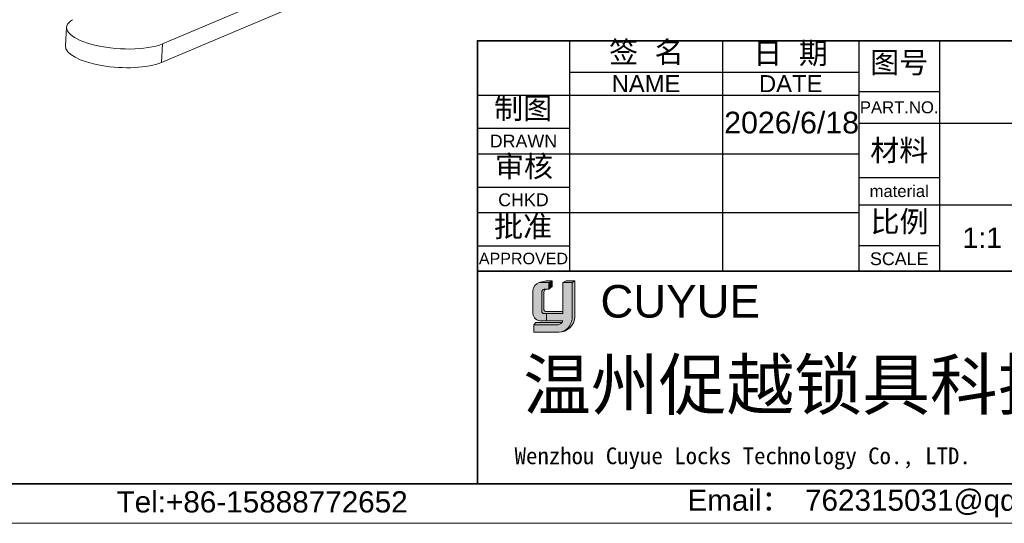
# Model space of a CAD drawing. Header units: millimetres. Extents: x 2628 to 3103, y 1509 to 1845.
# Tile 14 of 29: x 2844 to 2992, y 1509 to 1584. Entities that reach past the tile are written whole.
import ezdxf

# ---------------------------------------------------------------- set-up
doc = ezdxf.new("R2010")
doc.units = ezdxf.units.MM
for name, color, linetype, lineweight in [('0007', 7, 'Continuous', 5), ('实线层', 7, 'Continuous', 25), ('尺寸线层', 3, 'Continuous', 18), ('粗实线层', 7, 'Continuous', 35), ('细实线层', 3, 'Continuous', 18)]:
    doc.layers.add(name, color=color, linetype=linetype, lineweight=lineweight)
doc.layers.add('1', color=7, linetype='Continuous', true_color=0xffffff)
doc.styles.get("Standard").update_dxf_attribs({"font": 'arial.ttf'})
doc.styles.add('TEXTSTYLE_2', font='arial.ttf')
doc.styles.add('TEXTSTYLE_3', font='arial.ttf')

msp = doc.modelspace()

# ---------------------------------------------------------------- hatches: boundary and pattern name
at = {"layer": '实线层'}
h = msp.add_hatch(color=30, dxfattribs=at)
edge = h.paths.add_edge_path(flags=0)
edge.add_arc((2923.206306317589, 1543.518741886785), 0.4573127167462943, 103.89623382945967, 180.1196323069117, ccw=False)
edge.add_line((2923.096476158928, 1543.962670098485), (2923.811509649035, 1543.962670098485))
edge.add_line((2923.811509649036, 1543.962670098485), (2923.811509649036, 1544.941134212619))
edge.add_line((2923.811509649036, 1544.941134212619), (2922.374527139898, 1544.941134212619))
edge.add_arc((2922.824783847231, 1543.591594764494), 1.422669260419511, 108.4506221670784, 173.4013944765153)
edge.add_line((2921.411538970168, 1543.755077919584), (2921.41153897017, 1540.299651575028))
edge.add_arc((2922.628875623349, 1540.413059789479), 1.222607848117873, 185.3223660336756, 272.7233690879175)
edge.add_line((2922.686966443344, 1539.191832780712), (2923.453062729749, 1539.191832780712))
edge.add_line((2923.453062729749, 1539.191832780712), (2923.453062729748, 1540.299651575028))
edge.add_line((2923.453062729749, 1540.299651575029), (2923.10819213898, 1540.299651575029))
edge.add_arc((2923.079435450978, 1540.629115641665), 0.3307166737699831, 177.6597996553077, 274.98831874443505, ccw=False)
edge.add_line((2922.748994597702, 1540.642619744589), (2922.748994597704, 1543.517787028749))
h = msp.add_hatch(color=256, dxfattribs=at)
h.paths.add_polyline_path([(2923.419651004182, 1545.232165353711), (2922.37452713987, 1544.941134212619), (2923.811509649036, 1544.941134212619), (2924.305721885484, 1545.232165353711)], flags=0)
h.paths.add_polyline_path([(2925.916342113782, 1544.941134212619), (2927.316276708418, 1544.941134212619), (2927.727703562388, 1545.232165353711), (2926.432385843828, 1545.232165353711)], flags=0)
msp.add_hatch(color=256, dxfattribs=at).paths.add_polyline_path([(2923.811509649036, 1543.962670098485), (2924.305721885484, 1544.338185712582), (2924.305721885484, 1545.232165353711), (2923.811509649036, 1544.941134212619)], flags=0)
h = msp.add_hatch(color=256, dxfattribs=at)
edge = h.paths.add_edge_path(flags=0)
edge.add_line((2927.727703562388, 1545.232165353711), (2927.316276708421, 1544.941134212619))
edge.add_line((2927.316276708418, 1544.941134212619), (2927.316276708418, 1539.810630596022))
edge.add_arc((2924.99424347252, 1539.720063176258), 2.323798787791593, -71.74154242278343, 2.2336036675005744, ccw=False)
edge.add_arc((2925.337270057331, 1539.873314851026), 2.391255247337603, 279.2658368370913, 358.4978790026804)
edge.add_line((2927.727703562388, 1539.810630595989), (2927.727703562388, 1545.232165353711))
h = msp.add_hatch(color=256, dxfattribs=at)
edge = h.paths.add_edge_path(flags=0)
edge.add_line((2923.078789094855, 1540.841585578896), (2923.078789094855, 1543.517787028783))
edge.add_arc((2923.536100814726, 1543.518741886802), 0.4573127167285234, 103.89623382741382, 180.1196323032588, ccw=False)
edge.add_line((2923.426270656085, 1543.962670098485), (2923.096476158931, 1543.962670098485))
edge.add_arc((2923.206306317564, 1543.518741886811), 0.4573127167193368, 103.8962338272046, 180.1196323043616)
edge.add_line((2922.748994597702, 1543.517787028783), (2922.7489945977, 1540.64261974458))
edge.add_arc((2923.079435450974, 1540.629115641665), 0.3307166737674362, 177.6597996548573, 274.9883187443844)
edge.add_line((2923.108192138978, 1540.299651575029), (2925.916342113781, 1540.299651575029))
edge.add_line((2925.916342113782, 1540.299651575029), (2925.916342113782, 1540.578051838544))
edge.add_line((2925.916342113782, 1540.578051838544), (2923.289854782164, 1540.578051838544))
edge.add_arc((2923.338629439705, 1540.833404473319), 0.2599691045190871, 178.1966309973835, 259.1862447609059, ccw=False)
h = msp.add_hatch(color=256, dxfattribs=at)
edge = h.paths.add_edge_path(flags=0)
edge.add_line((2921.860529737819, 1538.928580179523), (2921.566171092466, 1538.604628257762))
edge.add_line((2921.566171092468, 1538.604628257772), (2925.218103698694, 1538.604628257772))
edge.add_arc((2925.08430702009, 1539.472460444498), 0.8780855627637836, 278.7644802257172, 323.8869948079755)
edge.add_line((2925.793673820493, 1538.954934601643), (2921.860529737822, 1538.928580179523))
at = {"layer": '尺寸线层'}
h = msp.add_hatch(color=179, dxfattribs=at)
edge = h.paths.add_edge_path(flags=0)
edge.add_line((2927.316276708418, 1544.941134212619), (2925.916342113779, 1544.941134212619))
edge.add_line((2925.916342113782, 1544.941134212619), (2925.916342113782, 1540.299651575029))
edge.add_line((2925.916342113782, 1540.299651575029), (2923.453062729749, 1540.299651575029))
edge.add_line((2923.453062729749, 1540.299651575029), (2923.453062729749, 1539.191832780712))
edge.add_line((2923.453062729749, 1539.191832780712), (2925.916342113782, 1539.191832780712))
edge.add_arc((2925.084306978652, 1539.472460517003), 0.8780856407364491, 278.7644821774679, 341.36184450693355, ccw=False)
edge.add_line((2925.218103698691, 1538.604628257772), (2921.566171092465, 1538.604628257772))
edge.add_line((2921.566171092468, 1538.604628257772), (2921.566171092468, 1537.48240390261))
edge.add_line((2921.566171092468, 1537.482403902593), (2925.296692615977, 1537.482403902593))
edge.add_arc((2925.337270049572, 1539.873314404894), 2.391254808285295, 269.0276957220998, 279.2658387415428)
edge.add_arc((2924.994243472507, 1539.720063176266), 2.323798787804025, 288.258457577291, 362.2336036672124)
edge.add_line((2927.316276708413, 1539.810630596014), (2927.316276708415, 1544.94113421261))

# ---------------------------------------------------------------- linework, layer by layer
for p, q in [((2913.077645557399, 1581.33791629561), (2913.077645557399, 1547.065640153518)), ((2926.902945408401, 1581.33551232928), (2926.902945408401, 1546.644876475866)), ((2949.94469615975, 1581.33551232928), (2949.94469615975, 1546.644876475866)), ((2970.425060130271, 1581.365100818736), (2970.425060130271, 1546.546455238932)), ((2970.426252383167, 1581.33551232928), (2970.426252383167, 1546.644876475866)), ((2982.585984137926, 1581.365100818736), (2982.585984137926, 1546.546455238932)), ((2926.902945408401, 1576.599152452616), (2970.426252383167, 1576.599152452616)), ((2913.077894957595, 1573.142889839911), (2970.426252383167, 1573.142889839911)), ((2970.425060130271, 1573.684517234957), (2982.585984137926, 1573.684517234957)), ((2970.425060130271, 1568.948157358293), (3031.229680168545, 1568.948157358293)), ((2913.077894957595, 1568.150510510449), (2926.902945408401, 1568.150510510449)), ((2913.077894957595, 1564.310218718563), (2970.426252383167, 1564.310218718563)), ((2970.425060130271, 1560.755534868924), (2982.585984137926, 1560.755534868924)), ((2913.077894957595, 1559.317839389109), (2926.902945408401, 1559.317839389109)), ((2970.425060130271, 1556.65922362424), (3031.229680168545, 1556.65922362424)), ((2913.077894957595, 1555.477547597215), (2970.426252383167, 1555.477547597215)), ((2913.077894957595, 1550.485168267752), (2926.902945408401, 1550.485168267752)), ((2970.425060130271, 1550.514756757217), (2982.585984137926, 1550.514756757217))]:
    msp.add_line(p, q)
at = {"layer": '0007'}
for p, q in [((2922.374527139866, 1544.94113421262), (2923.419651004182, 1545.232165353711)), ((2922.374527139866, 1544.94113421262), (2923.811509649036, 1544.94113421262)), ((2923.419651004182, 1545.232165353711), (2924.305721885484, 1545.232165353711)), ((2923.811509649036, 1544.94113421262), (2924.305721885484, 1545.232165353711)), ((2923.811509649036, 1543.962670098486), (2923.811509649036, 1544.94113421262)), ((2924.305721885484, 1544.338185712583), (2924.305721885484, 1545.232165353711)), ((2925.916342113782, 1544.94113421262), (2926.432385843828, 1545.232165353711)), ((2925.916342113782, 1544.94113421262), (2927.316276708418, 1544.94113421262)), ((2925.916342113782, 1540.299651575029), (2925.916342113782, 1544.94113421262)), ((2926.432385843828, 1545.232165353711), (2927.727703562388, 1545.232165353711)), ((2927.316276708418, 1544.94113421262), (2927.727703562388, 1545.232165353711)), ((2927.316276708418, 1544.94113421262), (2927.316276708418, 1539.810630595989)), ((2927.727703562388, 1545.232165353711), (2927.727703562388, 1539.810630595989)), ((2921.411538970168, 1540.299651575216), (2921.411538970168, 1543.755077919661)), ((2922.748994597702, 1540.642619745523), (2922.748994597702, 1543.517787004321)), ((2923.078789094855, 1540.841585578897), (2923.078789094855, 1543.517787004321)), ((2923.096476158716, 1543.962670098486), (2923.811509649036, 1543.962670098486)), ((2923.811509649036, 1543.962670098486), (2924.305721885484, 1544.338185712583)), ((2923.108192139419, 1540.299651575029), (2925.916342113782, 1540.299651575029)), ((2923.28985478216, 1540.578051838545), (2925.916342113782, 1540.578051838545)), ((2923.453062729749, 1540.299651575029), (2923.453062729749, 1539.191832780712)), ((2921.566171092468, 1538.604628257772), (2921.860529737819, 1538.928580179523)), ((2921.860529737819, 1538.928580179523), (2925.793673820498, 1538.954934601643)), ((2922.686966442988, 1539.191832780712), (2925.916342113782, 1539.191832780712)), ((2921.566171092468, 1537.482403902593), (2921.566171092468, 1538.604628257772)), ((2921.566171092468, 1538.604628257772), (2925.218103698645, 1538.604628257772)), ((2921.566171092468, 1537.482403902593), (2925.29669261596, 1537.482403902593))]:
    msp.add_line(p, q, dxfattribs=at)
for centre, radius, start, end in [((2922.824784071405, 1543.591594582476), 1.422669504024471, 108.4506284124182, 173.4013882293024), ((2923.206306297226, 1543.518741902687), 0.4573126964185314, 103.8962318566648, 180.1196373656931), ((2923.536100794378, 1543.518741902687), 0.4573126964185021, 103.8962318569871, 180.1196373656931), ((2922.628875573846, 1540.413059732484), 1.222607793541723, 185.3223635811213, 272.7233715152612), ((2923.079435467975, 1540.62911565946), 0.3307166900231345, 177.6598026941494, 274.9883156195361), ((2923.338629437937, 1540.833404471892), 0.2599691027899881, 178.1966306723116, 259.1862450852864), ((2925.084306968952, 1539.472460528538), 0.8780856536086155, 278.7644826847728, 341.3618439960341), ((2925.337270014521, 1539.873314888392), 2.391255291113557, 269.0276967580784, 358.4978781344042), ((2924.994243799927, 1539.720062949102), 2.323798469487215, 288.2424993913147, 2.233609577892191)]:
    msp.add_arc(centre, radius, start, end, dxfattribs=at)
at = {"layer": '1', "color": 7, "linetype": 'Continuous', "lineweight": 18}
for p, q in [((2865.725134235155, 1580.858224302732), (2903.252666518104, 1596.77208141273)), ((2865.538109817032, 1578.041647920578), (2903.06564209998, 1593.955505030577)), ((2851.287995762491, 1583.365142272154), (2851.100971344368, 1580.548565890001)), ((2865.725134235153, 1580.858224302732), (2865.53810981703, 1578.041647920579))]:
    msp.add_line(p, q, dxfattribs=at)
for centre, start_param, end_param in [((2859.270417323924, 1582.835098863), 5.830317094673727, 8.817911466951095), ((2859.083392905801, 1580.018522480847), 3.242186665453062e-05, 2.534726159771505)]:
    msp.add_ellipse(centre, major_axis=(-7.982421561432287, 0.5300434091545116), ratio=0.3386114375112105, start_param=start_param, end_param=end_param, dxfattribs=at)
at = {"layer": '粗实线层'}
msp.add_line((2913.077894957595, 1546.644876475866), (3055.59170661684, 1546.644876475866), dxfattribs=at)
msp.add_lwpolyline([(2656.562847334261, 1836.753352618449), (3095.274846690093, 1836.753352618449), (3095.274846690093, 1514.664651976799), (2656.562847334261, 1514.664651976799)], close=True, dxfattribs=at)
msp.add_lwpolyline([(3095.274597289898, 1581.336845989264), (3024.220729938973, 1581.336845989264), (2913.077894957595, 1581.33551232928), (2913.077894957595, 1514.632739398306)], dxfattribs=at)
at = {"layer": '细实线层'}
msp.add_lwpolyline([(2628.03934534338, 1844.753960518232), (3103.275454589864, 1844.753960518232), (3103.275454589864, 1508.728428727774), (2628.03934534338, 1508.728428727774)], close=True, dxfattribs=at)

# ---------------------------------------------------------------- texts
at = {"line_spacing_factor": 0.8999999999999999}
for s, insert, char_height, width, attachment_point, style in [('签  名', (2938.476811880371, 1581.216192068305), 3.200243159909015, 14.07606952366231, 2, 'TEXTSTYLE_2'), ('日  期', (2960.158625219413, 1581.050412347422), 3.200243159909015, 14.07606952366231, 2, 'TEXTSTYLE_2'), ('图号', (2976.505522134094, 1579.65004056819), 3.200243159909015, 9.375712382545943, 2, 'TEXTSTYLE_2'), ('NAME', (2938.423820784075, 1576.151118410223), 2.560194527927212, 10.30740027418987, 2, 'TEXTSTYLE_3'), ('DATE', (2960.185474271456, 1576.151118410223), 2.560194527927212, 9.517451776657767, 2, 'TEXTSTYLE_3'), ('制图', (2919.949724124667, 1572.775341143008), 3.200243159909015, 9.375712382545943, 2, 'TEXTSTYLE_2'), ('PART.NO.', (2976.505522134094, 1572.212405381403), 1.792136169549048, 11.7987849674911, 2, 'TEXTSTYLE_3'), ('DRAWN', (2919.990420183, 1567.190437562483), 1.920145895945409, 10.11467187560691, 2, 'TEXTSTYLE_3'), ('材料', (2976.505522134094, 1566.45196769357), 3.200243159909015, 9.375712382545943, 2, 'TEXTSTYLE_2'), ('审核', (2920.063017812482, 1564.030819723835), 3.200243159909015, 9.375712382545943, 2, 'TEXTSTYLE_2'), ('material', (2976.505522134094, 1559.603447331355), 1.792136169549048, 11.24582101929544, 2, 'TEXTSTYLE_3'), ('CHKD', (2919.990420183, 1558.357766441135), 1.920145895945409, 7.587788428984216, 2, 'TEXTSTYLE_3'), ('批准', (2919.932617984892, 1554.985787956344), 3.200243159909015, 9.375712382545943, 2, 'TEXTSTYLE_2'), ('比例', (2976.558737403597, 1555.71885117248), 3.200243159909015, 9.375712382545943, 2, 'TEXTSTYLE_2'), ('APPROVED', (2919.990420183, 1549.429088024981), 1.728131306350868, 13.38819941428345, 2, 'TEXTSTYLE_3'), ('SCALE', (2976.505522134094, 1549.490678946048), 1.920145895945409, 8.779849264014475, 2, 'TEXTSTYLE_3'), ('CUYUE', (2931.573205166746, 1544.578347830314), 4.903125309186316, 54.63678917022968, 1, 'TEXTSTYLE_2'), ('{\\fsimsun|b0|i0|c134|p34;\\C0;Wenzhou Cuyue Locks Technology Co., LTD.}', (2918.655527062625, 1520.144033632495), 2.521607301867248, 105.2497612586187, 1, 'TEXTSTYLE_3'), ('Tel:+86-15888772652', (2880.686974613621, 1513.551713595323), 3.193855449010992, 45.3387609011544, 2, 'TEXTSTYLE_3'), ('{\\C256;Email\\fSimSun|b0|i0|c0|p34;： \\farial|b0|i0|c0|p34;762315031@qq.com}', (2974.238778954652, 1513.808985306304), 3.193855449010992, 64.86821883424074, 2, 'TEXTSTYLE_3')]:
    msp.add_mtext(s, dxfattribs=dict(at, insert=insert, char_height=char_height, width=width, attachment_point=attachment_point, style=style))
at = {"insert": (2988.986470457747, 1551.693077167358), "char_height": 3.066101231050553, "width": 21.33495439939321, "attachment_point": 5}
msp.add_mtext('1:1', dxfattribs=at)
at = {"layer": '尺寸线层', "insert": (2919.948619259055, 1533.333279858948), "char_height": 7.47358875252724, "width": 137.199483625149, "attachment_point": 1}
msp.add_mtext('{\\fSimSun|b0|i0|c134|p2;\\C0;温州促越锁具科技有限公司}', dxfattribs=at)
at = {"layer": '细实线层', "insert": (2950.178185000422, 1570.64636766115), "char_height": 3.26425567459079, "attachment_point": 1}
msp.add_mtext('2026/6/18', dxfattribs=at)

doc.saveas('drawing.dxf')
